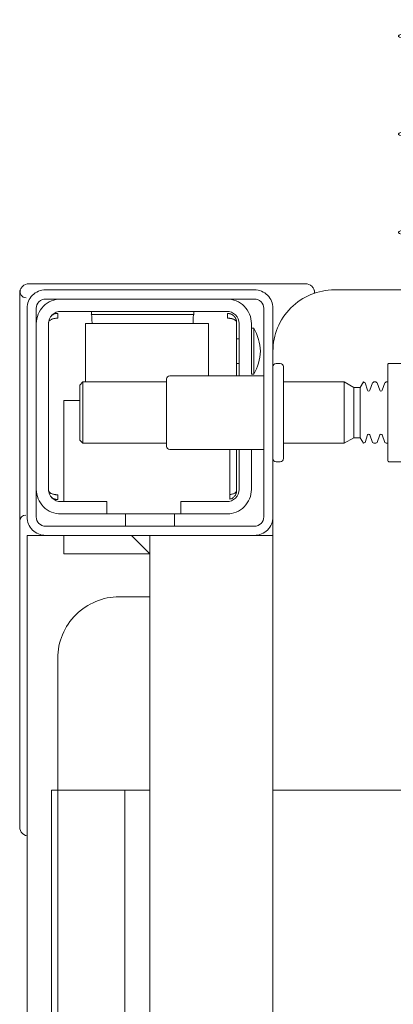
# Model space of a CAD drawing. Header units: millimetres. Extents: x 28291 to 177760, y -399809 to -170937.
# Tile 233 of 256: x 59717.46 to 59723.54, y -197977.27 to -197961.23. Entities that reach past the tile are written whole.
import ezdxf

# ---------------------------------------------------------------- set-up
doc = ezdxf.new("R2010")
doc.units = ezdxf.units.MM
doc.layers.get('0').update_dxf_attribs({"lineweight": 0})
doc.layers.add('!!_@ wypos sanit nd', color=7, linetype='Continuous', lineweight=0, plot=False)

# ---------------------------------------------------------------- blocks, each defined once
blk = doc.blocks.new('A$Cff2eaf8b')
for points in [[(-0.15993, -0.0325), (-0.17249, -0.0325, 0.405519), (-0.172, -0.032), (-0.172, -0.0313, 0.414214), (-0.1725, -0.0308), (-0.1875, -0.0308, 0.414214), (-0.188, -0.0313), (-0.188, -0.032, 0.405519), (-0.18751, -0.0325), (-0.19, -0.0325, -0.414214), (-0.2, -0.0225), (-0.2, 0.0575, -0.266001), (-0.19506, 0.06612)], [(-0.188, 0.06265), (-0.188, -0.01362, 0.414214), (-0.1878, -0.01382), (-0.17545, -0.01382), (-0.1722, -0.01382, 0.414214), (-0.172, -0.01362), (-0.172, -0.00982)], [(-0.185, -0.01382), (-0.185, -0.01406, -0.050055), (-0.18485, -0.01432), (-0.18364, -0.01473, -0.719897), (-0.18364, -0.01511), (-0.18485, -0.01552, -0.050055), (-0.185, -0.01578), (-0.185, -0.01606, -0.050055), (-0.18485, -0.01632), (-0.18364, -0.01673, -0.719897), (-0.18364, -0.01711), (-0.18485, -0.01752, -0.050055), (-0.185, -0.01778), (-0.1841, -0.0183), (-0.1841, -0.01936), (-0.185, -0.02092), (-0.185, -0.0308)], [(-0.175, -0.01382), (-0.175, -0.01406, 0.050055), (-0.17515, -0.01432), (-0.17636, -0.01473, 0.719897), (-0.17636, -0.01511), (-0.17515, -0.01552, 0.050055), (-0.175, -0.01578), (-0.175, -0.01606, 0.050055), (-0.17515, -0.01632), (-0.17636, -0.01673, 0.719897), (-0.17636, -0.01711), (-0.17515, -0.01752, 0.050055), (-0.175, -0.01778), (-0.1759, -0.0183), (-0.1759, -0.01936), (-0.175, -0.02092), (-0.175, -0.0308)], [(-0.20011, -0.02584, 0.091301), (-0.20056, -0.02614, 0.198909), (-0.20099, -0.02721)], [(-0.19945, -0.02578, 0.170835), (-0.20011, -0.02584)], [(-0.18625, -0.03562, 0.119096), (-0.19, -0.03454, 0.119096), (-0.19375, -0.03562)], [(-0.186, -0.034), (-0.186, -0.0493, 0.414214), (-0.1855, -0.0498), (-0.1745, -0.0498, 0.414214), (-0.174, -0.0493), (-0.174, -0.034)], [(-0.1985, -0.04, -0.414214), (-0.1945, -0.036), (-0.18625, -0.036), (-0.18625, -0.03562), (-0.19375, -0.03562), (-0.19375, -0.036)], [(-0.174, -0.036), (-0.1675, -0.036, -0.414214), (-0.1635, -0.04), (-0.16353, -0.0395)], [(-0.186, -0.038), (-0.1945, -0.038, 0.414214), (-0.1965, -0.04), (-0.1965, -0.067, 0.414214), (-0.1945, -0.069), (-0.1675, -0.069, 0.414214), (-0.1655, -0.067), (-0.1655, -0.0595), (-0.1635, -0.0595), (-0.1635, -0.04)], [(-0.1635, -0.0475), (-0.1655, -0.0475), (-0.1655, -0.04, 0.414214), (-0.1675, -0.038), (-0.174, -0.038)], [(-0.1945, -0.06193), (-0.19515, -0.06194), (-0.19542, -0.06194), (-0.1956, -0.06194), (-0.19567, -0.06194, 0.116465), (-0.19589, -0.062), (-0.19601, -0.06205), (-0.19601, -0.04535), (-0.19589, -0.0454, 0.116465), (-0.19567, -0.04546), (-0.19542, -0.04546), (-0.19515, -0.04546), (-0.1945, -0.04547)], [(-0.15, -0.0525), (-0.15, -0.0575, 0.414214), (-0.14, -0.0675), (-0.11847, -0.0675), (-0.11847, -0.0525)], [(-0.1675, -0.071, 0.414214), (-0.1635, -0.067), (-0.1635, -0.0595)], [(-0.1985, -0.067, 0.414214), (-0.1945, -0.071)], [(-0.20099, -0.0722, 0.198909), (-0.20056, -0.07326, 0.091301), (-0.20011, -0.07356)], [(-0.16237, -0.07369), (-0.1625, -0.07369), (-0.16269, -0.07369), (-0.16294, -0.07369), (-0.16323, -0.07369), (-0.16357, -0.07369), (-0.16393, -0.07369), (-0.16428, -0.07369), (-0.19771, -0.07369), (-0.19841, -0.07369), (-0.19903, -0.07369), (-0.19948, -0.07369), (-0.19961, -0.07369), (-0.19973, -0.07367), (-0.19984, -0.07365), (-0.20003, -0.07359, 0.517033), (-0.1987, -0.07266)], [(-0.1633, -0.0727, 0.412536), (-0.1623, -0.0737), (-0.11251, -0.0737), (-0.11222, -0.07367), (-0.11194, -0.07358), (-0.11168, -0.07345), (-0.11145, -0.07326), (-0.11126, -0.07304), (-0.11112, -0.07278), (-0.11104, -0.0725)]]:
    blk.add_lwpolyline(points, format="xyb")
for points in [[(-0.11847, -0.0325), (-0.11847, 0.0575), (0.11153, 0.0575), (0.11153, -0.0325)], [(-0.1841, -0.0183), (-0.1759, -0.0183)], [(-0.1759, -0.01936), (-0.1841, -0.01936)], [(-0.175, -0.02092), (-0.185, -0.02092)], [(-0.20099, -0.02721), (-0.20099, -0.0722)], [(-0.20001, -0.0258), (-0.19988, -0.02576), (-0.19976, -0.02573), (-0.19963, -0.02571), (-0.19948, -0.02571)], [(-0.16, -0.0355), (-0.16, -0.0325), (0.16, -0.0325), (0.16, -0.0355)], [(-0.16, -0.0485), (-0.16, -0.0365)], [(-0.19478, -0.0384), (-0.186, -0.0384)], [(-0.192, -0.038), (-0.192, -0.0384)], [(-0.188, -0.038), (-0.188, -0.0384)], [(-0.16664, -0.0395), (-0.16666, -0.03934), (-0.16669, -0.03923), (-0.16672, -0.03912), (-0.16675, -0.03902), (-0.16679, -0.03892), (-0.16684, -0.03881), (-0.16689, -0.03872), (-0.16695, -0.03863), (-0.16702, -0.03855), (-0.1671, -0.03848), (-0.16718, -0.03843), (-0.16729, -0.0384), (-0.16718, -0.03841), (-0.16708, -0.03842), (-0.16696, -0.03845), (-0.16686, -0.03848), (-0.16677, -0.03851), (-0.16666, -0.03856), (-0.16657, -0.03861), (-0.16646, -0.03868), (-0.16636, -0.03876), (-0.16627, -0.03884), (-0.16618, -0.03894), (-0.1661, -0.03904), (-0.16603, -0.03915), (-0.16598, -0.03926), (-0.16593, -0.03938), (-0.16589, -0.0395), (-0.174, -0.0395)], [(-0.174, -0.0384), (-0.16722, -0.0384)], [(-0.185, -0.063), (-0.1945, -0.063), (-0.1945, -0.043), (-0.186, -0.043)], [(-0.19591, -0.04539), (-0.19602, -0.04539), (-0.19616, -0.04539), (-0.19632, -0.04539), (-0.1965, -0.04539)], [(-0.1615, -0.0485), (-0.1635, -0.0485)], [(-0.185, -0.0498), (-0.185, -0.06342), (-0.1845, -0.06392), (-0.1755, -0.06392), (-0.175, -0.06342), (-0.175, -0.0498)], [(0.16, -0.0555), (0.157, -0.0525), (0.16, -0.0525), (-0.16, -0.0525), (-0.157, -0.0525), (-0.16, -0.0555)], [(-0.157, -0.0525), (-0.157, -0.0665), (-0.16, -0.0665)], [(0.10602, -0.0525), (0.10602, -0.05658), (-0.11847, -0.05658)], [(-0.1615, -0.0565), (-0.1635, -0.0565)], [(-0.1965, -0.06201), (-0.19632, -0.06201), (-0.19616, -0.06201), (-0.19602, -0.06201), (-0.19591, -0.06201)], [(-0.175, -0.06342), (-0.185, -0.06342)], [(-0.182, -0.06392), (-0.182, -0.0665), (-0.1655, -0.0665)], [(-0.16636, -0.06865), (-0.16625, -0.06854), (-0.16619, -0.06847), (-0.16612, -0.06839), (-0.16606, -0.0683), (-0.16601, -0.0682), (-0.16596, -0.06811), (-0.16592, -0.06801), (-0.16589, -0.0679), (-0.16586, -0.0678), (-0.16584, -0.06769), (-0.16583, -0.06759), (-0.16583, -0.06749), (-0.16593, -0.0675), (-0.16607, -0.0675), (-0.1663, -0.0675), (-0.16641, -0.0675), (-0.16651, -0.0675), (-0.16661, -0.0675), (-0.16661, -0.0676), (-0.16662, -0.0677), (-0.16663, -0.0678), (-0.16664, -0.0679), (-0.16665, -0.068), (-0.16667, -0.06811), (-0.1667, -0.06821), (-0.16673, -0.06831), (-0.16676, -0.06841), (-0.1668, -0.06852), (-0.16685, -0.06862), (-0.1669, -0.06871), (-0.16697, -0.0688), (-0.16704, -0.06887), (-0.16712, -0.06893), (-0.16725, -0.069), (-0.19475, -0.069), (-0.19493, -0.0689), (-0.19501, -0.06882), (-0.19508, -0.06874), (-0.19513, -0.06865), (-0.19518, -0.06855), (-0.19522, -0.06846), (-0.19526, -0.06835), (-0.19529, -0.06825), (-0.19532, -0.06813), (-0.19534, -0.06803), (-0.19536, -0.06793), (-0.19537, -0.06783), (-0.19538, -0.06772), (-0.19539, -0.0676), (-0.19539, -0.0675), (-0.19617, -0.06751), (-0.19616, -0.06762), (-0.19615, -0.06772), (-0.19613, -0.06783), (-0.19611, -0.06793), (-0.19607, -0.06803), (-0.19603, -0.06813), (-0.19598, -0.06823), (-0.19593, -0.06832), (-0.19586, -0.06841), (-0.19579, -0.06849), (-0.19572, -0.06857), (-0.19563, -0.06865)], [(-0.03305, -0.0725), (-0.16, -0.0725), (-0.16, -0.0695)]]:
    blk.add_lwpolyline(points)
for points in [[(-0.2, -0.0695), (-0.2, -0.0355, -0.414214), (-0.197, -0.0325), (-0.163, -0.0325, -0.414214), (-0.16, -0.0355), (-0.16, -0.0695, -0.414214), (-0.163, -0.0725), (-0.197, -0.0725, -0.414214)], [(-0.1615, -0.0355), (-0.1615, -0.0695, -0.414214), (-0.163, -0.071), (-0.197, -0.071, -0.414214), (-0.1985, -0.0695), (-0.1985, -0.0355, -0.414214), (-0.197, -0.034), (-0.163, -0.034, -0.414214)]]:
    blk.add_lwpolyline(points, format="xyb", close=True)
for points in [[(-0.19467, -0.0384), (-0.19467, -0.0384), (-0.19467, -0.0384), (-0.19466, -0.0384), (-0.19466, -0.0384), (-0.19466, -0.0384), (-0.19466, -0.0384), (-0.19466, -0.0384), (-0.19466, -0.0384), (-0.19466, -0.0384), (-0.19466, -0.0384), (-0.19466, -0.0384), (-0.19466, -0.0384), (-0.19466, -0.0384), (-0.19466, -0.0384), (-0.19467, -0.0384), (-0.19467, -0.0384), (-0.19467, -0.0384), (-0.19467, -0.0384), (-0.19467, -0.0384), (-0.19468, -0.0384), (-0.19468, -0.0384), (-0.19468, -0.0384), (-0.19469, -0.0384), (-0.1947, -0.0384), (-0.19471, -0.0384), (-0.19471, -0.0384), (-0.19471, -0.0384), (-0.19471, -0.0384), (-0.19472, -0.0384), (-0.19472, -0.0384), (-0.19472, -0.0384), (-0.19472, -0.03841), (-0.19473, -0.03841), (-0.19473, -0.03841), (-0.19473, -0.03841), (-0.19473, -0.03841), (-0.19473, -0.03841), (-0.19474, -0.03841), (-0.19474, -0.03841), (-0.19474, -0.03841), (-0.19474, -0.03841), (-0.19474, -0.03841), (-0.19474, -0.03841), (-0.19475, -0.03841), (-0.19475, -0.03841), (-0.19475, -0.03841), (-0.19475, -0.03841), (-0.19476, -0.03841), (-0.19476, -0.03841), (-0.19476, -0.03841), (-0.19476, -0.03841), (-0.19477, -0.03842), (-0.19477, -0.03842), (-0.19477, -0.03842), (-0.19478, -0.03842), (-0.19479, -0.03842), (-0.19479, -0.03842), (-0.1948, -0.03843), (-0.19481, -0.03843), (-0.19481, -0.03843), (-0.19482, -0.03844), (-0.19483, -0.03844), (-0.19484, -0.03844), (-0.19484, -0.03845), (-0.19485, -0.03845), (-0.19486, -0.03845), (-0.19486, -0.03846), (-0.19487, -0.03846), (-0.19488, -0.03847), (-0.19489, -0.03847), (-0.19489, -0.03848), (-0.1949, -0.03848), (-0.19491, -0.03849), (-0.19491, -0.03849), (-0.19492, -0.0385), (-0.19493, -0.0385), (-0.19493, -0.03851), (-0.19494, -0.03851), (-0.19495, -0.03852), (-0.19495, -0.03852), (-0.19496, -0.03853), (-0.19497, -0.03854), (-0.19497, -0.03854), (-0.19498, -0.03855), (-0.19499, -0.03856), (-0.19499, -0.03856), (-0.195, -0.03857), (-0.19501, -0.03858), (-0.19501, -0.03859), (-0.19502, -0.03859), (-0.19503, -0.0386), (-0.19503, -0.03861), (-0.19504, -0.03862), (-0.19505, -0.03862), (-0.19505, -0.03863), (-0.19506, -0.03864), (-0.19507, -0.03865), (-0.19507, -0.03866), (-0.19508, -0.03867), (-0.19508, -0.03868), (-0.19509, -0.03869), (-0.1951, -0.03869), (-0.1951, -0.0387), (-0.19511, -0.03871), (-0.19511, -0.03872), (-0.19512, -0.03873), (-0.19512, -0.03874), (-0.19513, -0.03875), (-0.19514, -0.03876), (-0.19514, -0.03877), (-0.19515, -0.03878), (-0.19515, -0.03879), (-0.19516, -0.0388), (-0.19516, -0.03881), (-0.19517, -0.03882), (-0.19517, -0.03884), (-0.19518, -0.03885), (-0.19518, -0.03886), (-0.19519, -0.03887), (-0.1952, -0.03888), (-0.1952, -0.03889), (-0.19521, -0.0389), (-0.19521, -0.03891), (-0.19521, -0.03893), (-0.19522, -0.03894), (-0.19522, -0.03895), (-0.19523, -0.03896), (-0.19523, -0.03897), (-0.19524, -0.03899), (-0.19524, -0.039), (-0.19525, -0.03901), (-0.19525, -0.03902), (-0.19526, -0.03905), (-0.19527, -0.03907), (-0.19528, -0.0391), (-0.19528, -0.03912), (-0.19529, -0.03915), (-0.1953, -0.03918), (-0.19531, -0.0392), (-0.19531, -0.03923), (-0.19532, -0.03926), (-0.19532, -0.03928), (-0.19533, -0.03931), (-0.19533, -0.03933), (-0.19534, -0.03936), (-0.19534, -0.03939), (-0.19535, -0.03941), (-0.19535, -0.03944), (-0.19536, -0.03947), (-0.19536, -0.03949), (-0.19536, -0.03952), (-0.19537, -0.03955), (-0.19537, -0.03957), (-0.19537, -0.0396), (-0.19537, -0.03961), (-0.19537, -0.03962), (-0.19538, -0.03963), (-0.19538, -0.03963), (-0.19538, -0.03964), (-0.19538, -0.03965), (-0.19538, -0.03965), (-0.19538, -0.03966), (-0.19538, -0.03966), (-0.19538, -0.03967), (-0.19538, -0.03967), (-0.19538, -0.03968), (-0.19538, -0.03969), (-0.19538, -0.03969), (-0.19538, -0.0397), (-0.19538, -0.0397), (-0.19538, -0.0397), (-0.19538, -0.03971), (-0.19538, -0.03971), (-0.19538, -0.03972), (-0.19538, -0.03972), (-0.19538, -0.03972), (-0.19538, -0.03973), (-0.19538, -0.03973), (-0.19538, -0.03973), (-0.19538, -0.03974), (-0.19538, -0.03974), (-0.19538, -0.03974), (-0.19538, -0.03974), (-0.19538, -0.03975), (-0.19538, -0.03975), (-0.19538, -0.03975), (-0.19538, -0.03976), (-0.19538, -0.03976), (-0.19538, -0.03977), (-0.19538, -0.03977), (-0.19539, -0.03978), (-0.19539, -0.03978), (-0.19539, -0.03979), (-0.19539, -0.03979), (-0.19539, -0.03979), (-0.19539, -0.0398), (-0.19539, -0.0398), (-0.19539, -0.03981), (-0.19539, -0.03981), (-0.19539, -0.03982), (-0.19538, -0.03982), (-0.19538, -0.03983), (-0.19538, -0.03983), (-0.19538, -0.03984), (-0.19538, -0.03984), (-0.19538, -0.03984), (-0.19538, -0.03985), (-0.19538, -0.03986), (-0.19538, -0.03986), (-0.19538, -0.03987), (-0.19538, -0.03987), (-0.19538, -0.03987), (-0.19538, -0.03988), (-0.19538, -0.03988), (-0.19538, -0.03989), (-0.19538, -0.03989), (-0.19538, -0.03989), (-0.19538, -0.03989), (-0.19538, -0.0399), (-0.19538, -0.0399), (-0.19539, -0.0399), (-0.19539, -0.0399), (-0.19539, -0.0399), (-0.19539, -0.0399), (-0.19539, -0.0399), (-0.19539, -0.03991), (-0.1954, -0.03991), (-0.1954, -0.03991), (-0.1954, -0.03991), (-0.1954, -0.03991), (-0.1954, -0.03991), (-0.19541, -0.03991), (-0.19541, -0.03991), (-0.19542, -0.03991), (-0.19542, -0.03991), (-0.19543, -0.0399), (-0.19544, -0.0399), (-0.19545, -0.0399), (-0.19545, -0.0399), (-0.19546, -0.0399), (-0.19546, -0.0399), (-0.19547, -0.0399), (-0.19547, -0.0399), (-0.19548, -0.0399), (-0.19549, -0.0399), (-0.1955, -0.0399), (-0.1955, -0.0399), (-0.19551, -0.0399), (-0.19552, -0.0399), (-0.19553, -0.0399), (-0.19554, -0.0399), (-0.19555, -0.0399), (-0.19556, -0.0399), (-0.19557, -0.0399), (-0.19558, -0.0399), (-0.19559, -0.0399), (-0.19561, -0.0399), (-0.19564, -0.0399), (-0.19566, -0.0399), (-0.19568, -0.0399), (-0.1957, -0.0399), (-0.19574, -0.0399), (-0.19576, -0.0399), (-0.19578, -0.0399), (-0.19595, -0.0399), (-0.19596, -0.0399), (-0.19598, -0.0399), (-0.19599, -0.0399), (-0.19601, -0.0399), (-0.19602, -0.0399), (-0.19603, -0.0399), (-0.19604, -0.0399), (-0.19605, -0.0399), (-0.19606, -0.0399), (-0.19607, -0.0399), (-0.19608, -0.0399), (-0.19609, -0.0399), (-0.1961, -0.0399), (-0.19611, -0.0399), (-0.19612, -0.0399), (-0.19613, -0.03989), (-0.19614, -0.03989), (-0.19614, -0.03989), (-0.19615, -0.03989), (-0.19615, -0.03989), (-0.19615, -0.03989), (-0.19615, -0.03989), (-0.19616, -0.03989), (-0.19616, -0.03989), (-0.19616, -0.03989), (-0.19616, -0.0399), (-0.19616, -0.0399), (-0.19616, -0.0399), (-0.19616, -0.0399), (-0.19616, -0.0399), (-0.19617, -0.0399), (-0.19617, -0.03991), (-0.19617, -0.03991), (-0.19617, -0.03991), (-0.19617, -0.03991), (-0.19617, -0.03991), (-0.19617, -0.03991), (-0.19617, -0.03991), (-0.19617, -0.03991), (-0.19617, -0.03991), (-0.19617, -0.03991), (-0.19617, -0.0399), (-0.19617, -0.0399), (-0.19617, -0.0399), (-0.19617, -0.03989), (-0.19617, -0.03989), (-0.19617, -0.03989), (-0.19617, -0.03988), (-0.19617, -0.03987), (-0.19617, -0.03986), (-0.19617, -0.03985), (-0.19617, -0.03984), (-0.19617, -0.03984), (-0.19617, -0.03984), (-0.19617, -0.03983), (-0.19617, -0.03983), (-0.19617, -0.03982), (-0.19617, -0.03982), (-0.19617, -0.03981), (-0.19616, -0.0398), (-0.19616, -0.03979), (-0.19616, -0.03979), (-0.19616, -0.03978), (-0.19616, -0.03978), (-0.19616, -0.03977), (-0.19616, -0.03977), (-0.19616, -0.03977), (-0.19616, -0.03976), (-0.19616, -0.03976), (-0.19616, -0.03975), (-0.19616, -0.03975), (-0.19616, -0.03974), (-0.19616, -0.03974), (-0.19616, -0.03973), (-0.19616, -0.03973), (-0.19616, -0.03972), (-0.19616, -0.03972), (-0.19616, -0.03972), (-0.19616, -0.03972), (-0.19616, -0.03971), (-0.19616, -0.03971), (-0.19616, -0.0397), (-0.19615, -0.0397), (-0.19615, -0.0397), (-0.19615, -0.03969), (-0.19615, -0.03969), (-0.19615, -0.03968), (-0.19615, -0.03967), (-0.19615, -0.03967), (-0.19615, -0.03966), (-0.19615, -0.03966), (-0.19615, -0.03965), (-0.19615, -0.03964), (-0.19614, -0.03964), (-0.19614, -0.03963), (-0.19614, -0.03962), (-0.19614, -0.03962), (-0.19614, -0.03961), (-0.19614, -0.0396), (-0.19614, -0.03959), (-0.19613, -0.03958), (-0.19613, -0.03958), (-0.19613, -0.03957), (-0.19613, -0.03955), (-0.19612, -0.03954), (-0.19612, -0.03952), (-0.19611, -0.0395), (-0.19611, -0.03949), (-0.1961, -0.03947), (-0.1961, -0.03945), (-0.19609, -0.03944), (-0.19609, -0.03942), (-0.19608, -0.03941), (-0.19608, -0.03939), (-0.19607, -0.03937), (-0.19607, -0.03936), (-0.19606, -0.03934), (-0.19605, -0.03933), (-0.19605, -0.03931), (-0.19604, -0.0393), (-0.19603, -0.03928), (-0.19603, -0.03927), (-0.19602, -0.03925), (-0.19601, -0.03923), (-0.196, -0.03922), (-0.196, -0.0392), (-0.19599, -0.03919), (-0.19598, -0.03918), (-0.19597, -0.03916), (-0.19596, -0.03915), (-0.19596, -0.03913), (-0.19595, -0.03912), (-0.19594, -0.0391), (-0.19593, -0.03909), (-0.19592, -0.03907), (-0.19591, -0.03906), (-0.1959, -0.03905), (-0.19589, -0.03903), (-0.19588, -0.03902), (-0.19587, -0.03901), (-0.19586, -0.03899), (-0.19585, -0.03898), (-0.19584, -0.03897), (-0.19583, -0.03895), (-0.19582, -0.03894), (-0.19581, -0.03893), (-0.1958, -0.03891), (-0.19579, -0.0389), (-0.19577, -0.03889), (-0.19576, -0.03888), (-0.19575, -0.03886), (-0.19574, -0.03885), (-0.19573, -0.03884), (-0.19572, -0.03883), (-0.1957, -0.03882), (-0.19569, -0.0388), (-0.19568, -0.03879), (-0.19567, -0.03878), (-0.19565, -0.03877), (-0.19564, -0.03876), (-0.19563, -0.03875), (-0.19562, -0.03874), (-0.1956, -0.03873), (-0.19559, -0.03872), (-0.19558, -0.03871), (-0.19556, -0.0387), (-0.19555, -0.03869), (-0.19554, -0.03868), (-0.19552, -0.03867), (-0.19551, -0.03866), (-0.19549, -0.03865), (-0.19548, -0.03864), (-0.19547, -0.03863), (-0.19545, -0.03862), (-0.19544, -0.03861), (-0.19542, -0.0386), (-0.19541, -0.0386), (-0.19539, -0.03859), (-0.19538, -0.03858), (-0.19536, -0.03857), (-0.19535, -0.03856), (-0.19533, -0.03856), (-0.19532, -0.03855), (-0.1953, -0.03854), (-0.19529, -0.03853), (-0.19527, -0.03853), (-0.19526, -0.03852), (-0.19524, -0.03851), (-0.19522, -0.03851), (-0.19521, -0.0385), (-0.19519, -0.0385), (-0.19518, -0.03849), (-0.19516, -0.03848), (-0.19515, -0.03848), (-0.19513, -0.03847), (-0.19511, -0.03847), (-0.1951, -0.03846), (-0.19508, -0.03846), (-0.19506, -0.03845), (-0.19505, -0.03845), (-0.19503, -0.03845), (-0.19502, -0.03844), (-0.195, -0.03844), (-0.19498, -0.03843), (-0.19497, -0.03843), (-0.19495, -0.03843), (-0.19493, -0.03842), (-0.19492, -0.03842), (-0.19491, -0.03842), (-0.1949, -0.03842), (-0.19489, -0.03842), (-0.19488, -0.03842), (-0.19487, -0.03841), (-0.19486, -0.03841), (-0.19485, -0.03841), (-0.19484, -0.03841), (-0.19483, -0.03841), (-0.19481, -0.03841), (-0.1948, -0.03841), (-0.19479, -0.03841), (-0.19479, -0.03841), (-0.19478, -0.03841), (-0.19478, -0.0384), (-0.19477, -0.0384), (-0.19477, -0.0384), (-0.19476, -0.0384), (-0.19475, -0.0384), (-0.19474, -0.0384), (-0.19474, -0.0384), (-0.19473, -0.0384), (-0.19473, -0.0384), (-0.19471, -0.0384), (-0.19471, -0.0384), (-0.1947, -0.0384), (-0.1947, -0.0384), (-0.19469, -0.0384), (-0.19469, -0.0384), (-0.19469, -0.0384), (-0.19469, -0.0384), (-0.19468, -0.0384), (-0.19468, -0.0384), (-0.19468, -0.0384), (-0.19468, -0.0384), (-0.19467, -0.0384), (-0.19467, -0.0384), (-0.19467, -0.0384)], [(-0.11847, -0.0685), (0.11153, -0.0685), (0.11153, -0.0675), (-0.11847, -0.0675)]]:
    blk.add_lwpolyline(points, close=True)
for centre in [(-0.24136, 0.04363), (-0.22538, 0.04363), (-0.20939, 0.04363)]:
    blk.add_ellipse(centre, major_axis=(0, 0.0557), ratio=0.04256, start_param=0.705617, end_param=3.691026)

msp = doc.modelspace()

# ---------------------------------------------------------------- block references
at = {"layer": '!!_@ wypos sanit nd', "xscale": 100, "yscale": 100, "zscale": 100, "rotation": 270}
msp.add_blockref('A$Cff2eaf8b', (59724.83434, -197985.6283), dxfattribs=at)

doc.saveas('drawing.dxf')
